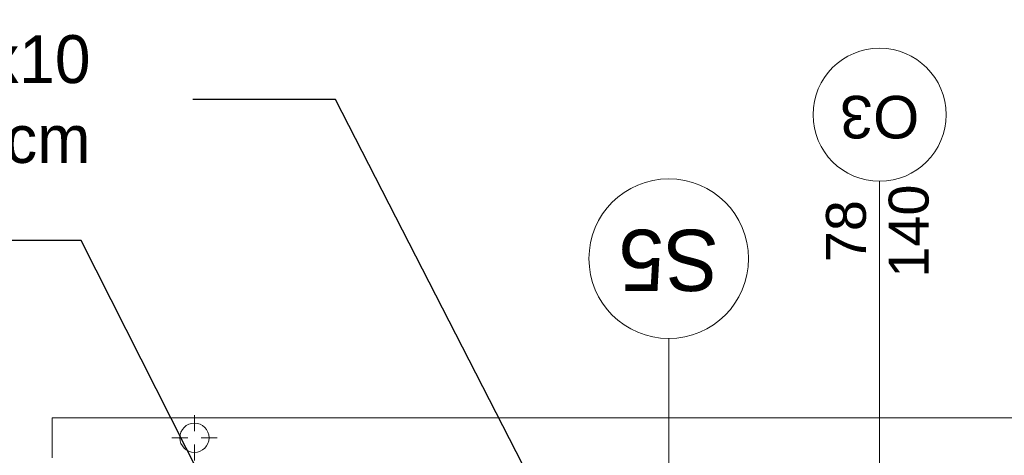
# Model space of a CAD drawing. Extents: x -613240 to -325500, y -25863 to 152403.
# Tile 210 of 254: x -430837 to -427136, y 109463 to 111100. Entities that reach past the tile are written whole.
import ezdxf

# ---------------------------------------------------------------- set-up
doc = ezdxf.new("R2010")
doc.units = 0
doc.header["$MEASUREMENT"] = 0
doc.layers.add('Arch opisy', color=7, linetype='Continuous')
for name, color, linetype, lineweight in [('Arch opisy okien_Nr_Pióra__21', 7, 'Continuous', 9), ('Arch opisy_Nr_Pióra__1', 7, 'Continuous', 25), ('Arch opisy_Nr_Pióra__21', 7, 'Continuous', 9), ('INWENT DACH_Nr_Pióra__21', 7, 'Continuous', 9), ('INWENT OPISY_Nr_Pióra__21', 7, 'Continuous', 9), ('INWENT RURY SPUSTOWE_Nr_Pióra__21', 7, 'Continuous', 9)]:
    doc.layers.add(name, color=color, linetype=linetype, lineweight=lineweight)
doc.layers.add('Arch opisy okien_Nr_Pióra__9', color=7, linetype='Continuous', lineweight=13, true_color=0x3dad99)
doc.layers.add('Arch opisy_Nr_Pióra__9', color=7, linetype='Continuous', lineweight=13, true_color=0x3dad99)
doc.styles.add('GENERATED_STYLE_10', font='arial.ttf')
doc.styles.add('GENERATED_STYLE_4', font='txt')
doc.styles.add('GENERATED_STYLE_5', font='txt')
doc.dimstyles.new('GENERATED_STYLE__8', dxfattribs={"dimtxt": 0.18, "dimasz": 182.4, "dimexe": 0.18, "dimexo": 0.0625, "dimgap": 0.09, "dimtad": 0, "dimtih": 1, "dimtoh": 1, "dimdec": 4, "dimzin": 0, "dimdsep": 46, "dimcen": 0.09, "dimadec": 0, "dimazin": 0, "dimtfac": 1, "dimtdec": 4, "dimtmove": 0, "dimatfit": 3, "dimldrblk": 'ARROWHEAD_5', "dimfxl": 0, "dimtolj": 1, "dimtzin": 0, "dimarcsym": 0})
doc.dimstyles.new('GENERATED_STYLE__9', dxfattribs={"dimtxt": 0.18, "dimasz": 109.44, "dimexe": 0.18, "dimexo": 0.0625, "dimgap": 0.09, "dimtad": 0, "dimtih": 1, "dimtoh": 1, "dimdec": 4, "dimzin": 0, "dimdsep": 46, "dimcen": 0.09, "dimadec": 0, "dimazin": 0, "dimtfac": 1, "dimtdec": 4, "dimtmove": 0, "dimatfit": 3, "dimldrblk": 'ARROWHEAD_11', "dimfxl": 0, "dimtolj": 1, "dimtzin": 0, "dimarcsym": 0})

# ---------------------------------------------------------------- blocks, each defined once
blk = doc.blocks.new('ARROWHEAD_5')
at = {"color": 0, "linetype": 'Continuous', "lineweight": 0}
blk.add_line((0, 0), (-1, 0), dxfattribs=at)
blk.add_solid([(-1, 0.2679), (0, 0), (-1, -0.2679), (-1, 0.2679)], dxfattribs=at)
blk = doc.blocks.new('ARROWHEAD_11')
at = {"color": 0, "linetype": 'Continuous', "lineweight": 0}
blk.add_line((0, 0), (-1, 0), dxfattribs=at)
at = {"color": 0, "linetype": 'Continuous', "lineweight": 0, "const_width": 0.25, "flags": 128}
blk.add_lwpolyline([(-0.125, 0, 1), (0.125, 0, 1)], format="xyb", close=True, dxfattribs=at)
blk = doc.blocks.new('Linia_174', base_point=(-428397.3, 108597.6))
at = {"layer": 'Arch opisy_Nr_Pióra__21', "linetype": 'Continuous'}
blk.add_line((-428397.3, 108597.6), (-428397.3, 109901.8), dxfattribs=at)
blk.add_circle((-428397.3, 110201.8), 300, dxfattribs=at)

msp = doc.modelspace()

# ---------------------------------------------------------------- linework, layer by layer
at = {"layer": 'Arch opisy okien_Nr_Pióra__21', "linetype": 'Continuous'}
msp.add_line((-427604.9, 107961.2), (-427604.9, 110492.6), dxfattribs=at)
at = {"layer": 'Arch opisy_Nr_Pióra__9', "linetype": 'Continuous'}
msp.add_circle((-427604.9, 110742.6), 250, dxfattribs=at)
at = {"layer": 'INWENT DACH_Nr_Pióra__21', "linetype": 'Continuous'}
for p, q in [((-430179.9, 109553.8), (-430179.9, 109613.8)), ((-430204.9, 109528.8), (-430264.9, 109528.8)), ((-430179.9, 109503.8), (-430179.9, 109443.8)), ((-430154.9, 109528.8), (-430094.9, 109528.8))]:
    msp.add_line(p, q, dxfattribs=at)
msp.add_circle((-430179.9, 109528.8), 55, dxfattribs=at)
at = {"layer": 'INWENT RURY SPUSTOWE_Nr_Pióra__21', "linetype": 'Continuous'}
for p, q in [((-414324.9, 109603.8), (-430714.9, 109603.8)), ((-430714.9, 109603.8), (-430714.9, 109453.8))]:
    msp.add_line(p, q, dxfattribs=at)

# ---------------------------------------------------------------- block references
at = {"layer": 'Arch opisy', "linetype": 'Continuous'}
msp.add_blockref('Linia_174', (-428397.3, 108597.6), dxfattribs=at)

# ---------------------------------------------------------------- texts
at = {"layer": 'Arch opisy okien_Nr_Pióra__21', "linetype": 'Continuous', "char_height": 150, "attachment_point": 2, "rotation": 90, "style": 'GENERATED_STYLE_10'}
for s, insert in [('{140}', (-427570.7, 110305.2)), ('{78}', (-427806.4, 110305.2))]:
    msp.add_mtext(s, dxfattribs=dict(at, insert=insert))
at = {"layer": 'Arch opisy okien_Nr_Pióra__9', "linetype": 'Continuous', "insert": (-427604.9, 110653.5), "char_height": 160, "attachment_point": 2, "rotation": 180, "style": 'GENERATED_STYLE_10'}
msp.add_mtext('{O3}', dxfattribs=at)
at = {"layer": 'Arch opisy_Nr_Pióra__1', "linetype": 'Continuous', "insert": (-428397.3, 110080.4), "char_height": 230, "attachment_point": 2, "rotation": 180, "style": 'GENERATED_STYLE_5'}
msp.add_mtext('{S5}', dxfattribs=at)
at = {"layer": 'INWENT OPISY_Nr_Pióra__21', "linetype": 'Continuous', "insert": (-430570.6, 110800.1), "char_height": 180, "width": 1650.08, "attachment_point": 6, "style": 'GENERATED_STYLE_4'}
msp.add_mtext('{murłata 10x10 cm}', dxfattribs=at)

# ---------------------------------------------------------------- leaders
at = {"layer": 'Arch opisy_Nr_Pióra__21', "linetype": 'Continuous', "annotation_type": 0, "has_hookline": 1, "hookline_direction": 1, "text_width": 1104.8}
msp.add_leader([(-429829.9, 108737.6), (-430606.2, 110270.3), (-431141.8, 110270.3)], dimstyle='GENERATED_STYLE__9', dxfattribs=at)
at = {"layer": 'INWENT OPISY_Nr_Pióra__21', "linetype": 'Continuous', "annotation_type": 0, "has_hookline": 1, "hookline_direction": 1, "text_width": 1337.1}
msp.add_leader([(-428689.8, 108927.6), (-429650.1, 110800.3), (-430185.7, 110800.3)], dimstyle='GENERATED_STYLE__8', dxfattribs=at)

doc.saveas('drawing.dxf')
